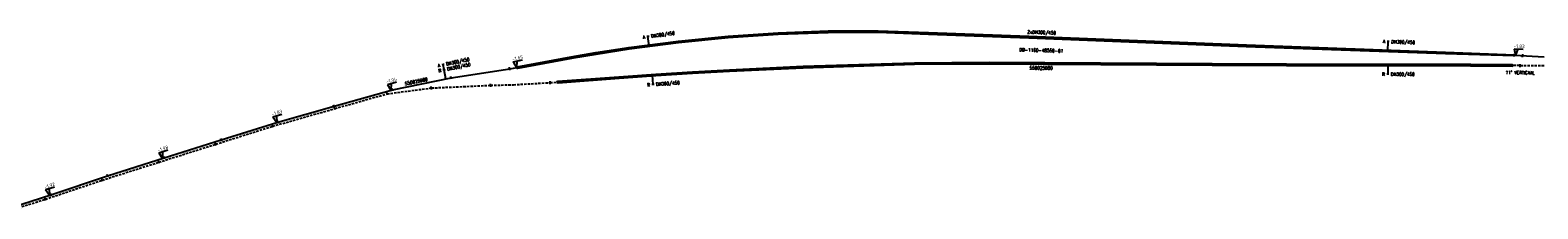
# Model space of a CAD drawing. Header units: millimetres. Extents: x 0 to 118318689, y 0 to 490460760.
# Tile 32 of 117: x 115955899 to 116360999, y 485594025 to 485641941. Entities that reach past the tile are written whole.
import ezdxf
from ezdxf.enums import TextEntityAlignment as Align

# ---------------------------------------------------------------- set-up
doc = ezdxf.new("R2010")
doc.units = ezdxf.units.MM
doc.header["$LTSCALE"] = 200
doc.linetypes.add('HIDDEN2', pattern=[4.7625, 3.175, -1.5875])
doc.layers.get('0').update_dxf_attribs({"color": 8})
for name, color, linetype in [('WT-C-mof', 7, 'Continuous'), ('WT-I-diam', 7, 'Continuous'), ('WT-I-info', 7, 'Continuous'), ('WT-I-mantelbuis', 7, 'Continuous'), ('WT-I-NAP', 7, 'Continuous'), ('WT-L-aanvoer', 6, 'Continuous'), ('WT-L-MANTELBUIS', 6, 'Continuous'), ('WT-L-retour', 6, 'HIDDEN2')]:
    doc.layers.add(name, color=color, linetype=linetype)
doc.styles.add('DIN17', font='ROMANS.SHX', dxfattribs={"width": 0.9})
doc.styles.add('ISOCP', font='ISOCP.SHX')

# ---------------------------------------------------------------- blocks, each defined once
blk = doc.blocks.new('LR-mof')
at = {"color": 0, "linetype": 'ByBlock', "lineweight": -2}
blk.add_line((0, -0.75), (0, 0.75), dxfattribs=at)
blk = doc.blocks.new('LR-DIAB2')
at = {"color": 0, "linetype": 'Continuous', "lineweight": -3}
blk.add_line((0, 5), (0, 7.8), dxfattribs=at)
at = {"color": 0, "lineweight": -3}
blk.add_line((0, 0), (0, 5), dxfattribs=at)
for points in [[(0.61, 7.8), (0, 7.8), (-0.61, 7.8)], [(0.61, 5), (0, 5), (-0.61, 5)]]:
    blk.add_lwpolyline(points, dxfattribs=at)
at = {"color": 1, "lineweight": -3, "style": 'DIN17', "width": 0.9}
for tag, p in [('*1', (-1.61, 7.8)), ('*2', (-1.61, 5.02))]:
    blk.add_attdef(tag, text='', height=1.8, dxfattribs=at).set_placement(p, align=Align.MIDDLE_RIGHT)
for tag, p in [('*11', (1.61, 7.8)), ('*12', (1.61, 5))]:
    blk.add_attdef(tag, text='', height=1.8, dxfattribs=at).set_placement(p, align=Align.MIDDLE_LEFT)
blk = doc.blocks.new('LR-hyp')
at = {"color": 7, "linetype": 'ByBlock', "lineweight": -3, "style": 'DIN17', "width": 0.9}
blk.add_attdef('*1', text='', height=1.8, dxfattribs=at).set_placement((0, 0), align=Align.MIDDLE)
at = {"color": 7, "linetype": 'ByBlock', "lineweight": -2, "style": 'DIN17', "width": 0.9, "flags": 1}
blk.add_attdef('*2', text='', height=1.8, dxfattribs=at).set_placement((0, -5), align=Align.MIDDLE)
blk = doc.blocks.new('nap1')
at = {"color": 0, "linetype": 'Continuous'}
for p, q in [((-1, 3.5), (0, 0)), ((-1, 3.5), (4, 3.5)), ((1, 3.5), (0, 0))]:
    blk.add_line(p, q, dxfattribs=at)
at = {"color": 0, "linetype": 'Continuous', "style": 'ISOCP'}
for tag, p in [('*1', (1.7, 5)), ('*2', (4, 1.5))]:
    blk.add_attdef(tag, text='', height=1.8, dxfattribs=at).set_placement(p, align=Align.MIDDLE)
blk = doc.blocks.new('LR-DIAB1')
at = {"color": 0, "lineweight": -3}
blk.add_line((0, 0), (0, 5), dxfattribs=at)
blk.add_lwpolyline([(0.61, 5), (0, 5), (-0.61, 5)], dxfattribs=at)
at = {"color": 1, "lineweight": -3, "style": 'DIN17', "width": 0.9}
blk.add_attdef('*1', text='', height=1.8, dxfattribs=at).set_placement((-1.61, 5), align=Align.MIDDLE_RIGHT)
blk.add_attdef('*11', text='', height=1.8, dxfattribs=at).set_placement((1.61, 5), align=Align.MIDDLE_LEFT)
blk = doc.blocks.new('LR-DIAO1')
at = {"color": 0, "lineweight": -3}
blk.add_line((0, 0), (0, -5), dxfattribs=at)
blk.add_lwpolyline([(0.61, -5), (0, -5), (-0.61, -5)], dxfattribs=at)
at = {"color": 1, "lineweight": -3, "style": 'DIN17', "width": 0.9}
blk.add_attdef('*1', text='', height=1.8, dxfattribs=at).set_placement((-1.61, -5), align=Align.MIDDLE_RIGHT)
blk.add_attdef('*11', text='', height=1.8, dxfattribs=at).set_placement((1.61, -5), align=Align.MIDDLE_LEFT)

msp = doc.modelspace()

# ---------------------------------------------------------------- linework, layer by layer
at = {"layer": 'WT-L-aanvoer'}
for p, q in [((116143440, 485640120), (116156850, 485641010)), ((116156850, 485641010), (116170310, 485641500)), ((116170310, 485641500), (116183780, 485641540)), ((116183780, 485641540), (116197260, 485641070)), ((116197260, 485641070), (116224240, 485640080)), ((116107960, 485635710), (116116790, 485637060)), ((116116790, 485637060), (116130090, 485638790)), ((116130090, 485638790), (116143440, 485640120)), ((116224240, 485640080), (116246720, 485639200)), ((116246720, 485639200), (116282680, 485637770)), ((116282680, 485637770), (116336190, 485635820)), ((116086754, 485631892), (116101350, 485634580)), ((116101350, 485634580), (116107960, 485635710)), ((116336190, 485635820), (116354682, 485635226)), ((116354682, 485635226), (116362660, 485634790)), ((116053253, 485625955), (116069016, 485629169)), ((116069016, 485629169), (116084770, 485631610, -1547)), ((116084770, 485631610, -1547), (116086754, 485631892, -1645)), ((116037546, 485621532), (116053253, 485625955)), ((116022480, 485617289), (116037546, 485621532)), ((116007248, 485612518), (116022480, 485617289)), ((115991928, 485607677), (116007248, 485612518)), ((115976701, 485602865), (115991928, 485607677)), ((115961491, 485597781), (115976701, 485602865)), ((115950860, 485594391), (115961491, 485597781))]:
    msp.add_line(p, q, dxfattribs=at)
at = {"layer": 'WT-L-MANTELBUIS'}
for points in [[(116354677, 485635101), (116336181, 485635570), (116282670, 485637520), (116246710, 485638950), (116224231, 485639830), (116197251, 485640820), (116183776, 485641290), (116170315, 485641250), (116156863, 485640760), (116143461, 485639871), (116130119, 485638542), (116116825, 485636812), (116108000, 485635463), (116101394, 485634334), (116086874, 485631660), (116086783, 485632152), (116101306, 485634826), (116107920, 485635957), (116116755, 485637308), (116130061, 485639038), (116143419, 485640369), (116156837, 485641260), (116170305, 485641750), (116183784, 485641790), (116197269, 485641320), (116224249, 485640330), (116246730, 485639450), (116282690, 485638020), (116336199, 485636070), (116354687, 485635350)], [(116354068, 485632206), (116342948, 485632330), (116323270, 485632370), (116293499, 485632400), (116273529, 485632470), (116213540, 485632820), (116193555, 485632730), (116163640, 485631780), (116143803, 485630850), (116133905, 485630290), (116124007, 485629671), (116114118, 485628961), (116097749, 485627741), (116097712, 485628239), (116114082, 485629459), (116123973, 485630169), (116133875, 485630790), (116143777, 485631350), (116163620, 485632280), (116193545, 485633230), (116213540, 485633320), (116273531, 485632970), (116293501, 485632900), (116323270, 485632870), (116342952, 485632830), (116354074, 485632706)]]:
    msp.add_lwpolyline(points, close=True, dxfattribs=at)
at = {"layer": 'WT-L-retour'}
for p, q in [((116193550, 485632980), (116163630, 485632030)), ((116213540, 485633070), (116193550, 485632980)), ((116273530, 485632720), (116213540, 485633070)), ((116114100, 485629210), (116097651, 485627984)), ((116123990, 485629920), (116114100, 485629210)), ((116133890, 485630540), (116123990, 485629920)), ((116143790, 485631100), (116133890, 485630540)), ((116163630, 485632030), (116143790, 485631100)), ((116293500, 485632650), (116273530, 485632720)), ((116323270, 485632620), (116293500, 485632650)), ((116342950, 485632580), (116323270, 485632620)), ((116354090, 485632450), (116342950, 485632580)), ((116362660, 485632350), (116354090, 485632450)), ((116037781, 485620923), (116051811, 485624873)), ((116051811, 485624873), (116063719, 485626442)), ((116063719, 485626442), (116079618, 485627163, -1881)), ((116079618, 485627163, -1881), (116085775, 485627326, -1239)), ((116085775, 485627326, -1239), (116095640, 485627873, -210)), ((116095640, 485627873, -210), (116097651, 485627984)), ((116021015, 485616173), (116037781, 485620923)), ((116005758, 485611366), (116021015, 485616173)), ((115990467, 485606533), (116005758, 485611366)), ((115975242, 485601706), (115990467, 485606533)), ((115959990, 485596607), (115975242, 485601706)), ((115951868, 485594025), (115959990, 485596607))]:
    msp.add_line(p, q, dxfattribs=at)

# ---------------------------------------------------------------- block references
at = {"layer": 'WT-C-mof', "linetype": 'Continuous'}
for p, xscale, yscale, zscale, rotation in [((116354090, 485632450), 500, 500, 500, 359.3314), ((116354695, 485635225), 500, 500, 500, 356.8751999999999), ((116356900, 485635104), 500, 500, 500, 356.8751999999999), ((116069009, 485629167), 500, 500, 500, 11.5249), ((116084770, 485631610), 500, 500, 500, 8.8073), ((116086754, 485631892), 500.0000000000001, 500.0000000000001, 500.0000000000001, 8.106775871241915), ((116356208, 485632425), 500, 500, 500, 359.3314), ((116051811, 485624873), 500, 500, 500, 15.726), ((116053253, 485625955), 500, 500, 500, 15.726), ((116063719, 485626442), 500, 500, 500, 7.5049), ((116079617, 485627163), 500, 500, 500, 2.595), ((116095640, 485627873), 500, 500, 500, 3.170558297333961), ((116097651, 485627984), 500, 500, 500, 3.170558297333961), ((116037546, 485621532), 500, 500, 500, 15.7298), ((116037781, 485620923), 500, 500, 500, 15.726), ((116022480, 485617289), 500, 500, 500, 15.7298), ((116007248, 485612518), 500, 500, 500, 17.485), ((116021015, 485616173), 500, 500, 500, 17.485), ((116005758, 485611366), 500, 500, 500, 17.5412), ((115990467, 485606533), 500, 500, 500, 17.5364), ((115991928, 485607677), 500, 500, 500, 17.5412), ((115975242, 485601706), 500, 500, 500, 18.5363), ((115976701, 485602865), 500, 500, 500, 17.5364), ((115959990, 485596607), 500, 500, 500, 17.6369), ((115961491, 485597781), 500, 500, 500, 18.5363)]:
    msp.add_blockref('LR-mof', p, dxfattribs=dict(at, xscale=xscale, yscale=yscale, zscale=zscale, rotation=rotation))
at = {"layer": 'WT-I-diam', "linetype": 'Continuous', "xscale": 500, "yscale": 500, "zscale": 500}
for name, p, rotation, values in [('LR-DIAB1', (116122228, 485637767), 7.411148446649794, {'*1': 'A', '*11': 'DN300/450'}), ('LR-DIAB1', (116320690, 485636395), 357.9129629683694, {'*1': 'A', '*11': 'DN300/450'}), ('LR-DIAB2', (116067616, 485628883), 11.5249058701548, {'*1': 'A', '*11': 'DN300/450', '*2': 'R', '*12': 'DN300/450'}), ('LR-DIAO1', (116123045, 485629852), 4.106201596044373, {'*1': 'R', '*11': 'DN300/450'}), ('LR-DIAO1', (116320686, 485632623), 359.9422615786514, {'*1': 'R', '*11': 'DN300/450'})]:
    msp.add_blockref(name, p, dxfattribs=dict(at, rotation=rotation)).add_auto_attribs(values)
at = {"layer": 'WT-I-info', "linetype": 'Continuous'}
ref = msp.add_blockref('LR-hyp', (116227569, 485636539), dxfattribs=dict(at, xscale=500, yscale=500, zscale=500, rotation=358.2583508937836))
ref.add_attrib('*1', 'DB-1160-48550-01', dxfattribs={"layer": '0', "color": 0, "linetype": 'ByBlock', "lineweight": -3, "height": 900, "rotation": 358.25835, "style": 'DIN17', "width": 0.9}).set_placement((116227569, 485636539), align=Align.MIDDLE)
ref = msp.add_blockref('LR-hyp', (116059633, 485628181), dxfattribs=dict(at, xscale=500, yscale=500, zscale=500, rotation=11.5249))
ref.add_attrib('*1', '550025980', dxfattribs={"layer": '0', "color": 0, "linetype": 'ByBlock', "lineweight": -3, "height": 900, "rotation": 11.5249, "style": 'DIN17', "width": 0.9}).set_placement((116059633, 485628181), align=Align.MIDDLE)
ref = msp.add_blockref('LR-hyp', (116227541, 485631800), dxfattribs=dict(at, xscale=500.0000000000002, yscale=500.0000000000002, zscale=500.0000000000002, rotation=357.7582))
ref.add_attrib('*1', '550025980', dxfattribs={"layer": '0', "color": 0, "linetype": 'ByBlock', "lineweight": -3, "height": 900, "rotation": 359.66572, "style": 'DIN17', "width": 0.9}).set_placement((116227541, 485631800), align=Align.MIDDLE)
at = {"layer": 'WT-I-NAP', "linetype": 'Continuous'}
ref = msp.add_blockref('nap1', (116354996, 485635208), dxfattribs=dict(at, xscale=500, yscale=500, zscale=500, rotation=356.8752180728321))
ref.add_attrib('*1', '-1.83', dxfattribs={"layer": '0', "color": 1, "linetype": 'Continuous', "height": 900, "rotation": 356.87522, "style": 'ISOCP'}).set_placement((116355982, 485637658), align=Align.MIDDLE)
ref = msp.add_blockref('nap1', (116086549, 485631863), dxfattribs=dict(at, xscale=500, yscale=500, zscale=500, rotation=11.7947282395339))
ref.add_attrib('*1', '-1.65', dxfattribs={"layer": '0', "color": 1, "linetype": 'Continuous', "height": 900, "rotation": 11.79473, "style": 'ISOCP'}).set_placement((116086870, 485634484), align=Align.MIDDLE)
ref = msp.add_blockref('nap1', (116052848, 485625841), dxfattribs=dict(at, xscale=500, yscale=500, zscale=500, rotation=15.72601281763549))
ref.add_attrib('*1', '-1.94', dxfattribs={"layer": '0', "color": 1, "linetype": 'Continuous', "height": 900, "rotation": 15.72601, "style": 'ISOCP'}).set_placement((116052989, 485628478), align=Align.MIDDLE)
ref = msp.add_blockref('nap1', (116022144, 485617183), dxfattribs=dict(at, xscale=500, yscale=500, zscale=500, rotation=17.3904558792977))
ref.add_attrib('*1', '-1.83', dxfattribs={"layer": '0', "color": 1, "linetype": 'Continuous', "height": 900, "rotation": 17.39046, "style": 'ISOCP'}).set_placement((116022208, 485619823), align=Align.MIDDLE)
ref = msp.add_blockref('nap1', (115991494, 485607540), dxfattribs=dict(at, xscale=500, yscale=500, zscale=500, rotation=17.53669718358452))
ref.add_attrib('*1', '-1.98', dxfattribs={"layer": '0', "color": 1, "linetype": 'Continuous', "height": 900, "rotation": 17.5367, "style": 'ISOCP'}).set_placement((115991552, 485610180), align=Align.MIDDLE)
ref = msp.add_blockref('nap1', (115961069, 485597647), dxfattribs=dict(at, xscale=500, yscale=500, zscale=500, rotation=17.68682817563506))
ref.add_attrib('*1', '-1.92', dxfattribs={"layer": '0', "color": 1, "linetype": 'Continuous', "height": 900, "rotation": 17.68683, "style": 'ISOCP'}).set_placement((115961120, 485600287), align=Align.MIDDLE)

# ---------------------------------------------------------------- texts
at = {"layer": 'WT-I-info', "style": 'DIN17', "width": 0.9}
msp.add_text('11%%d VERTICAAL', height=900, rotation=359.18186, dxfattribs=at).set_placement((116352321, 485630162))
at = {"layer": 'WT-I-mantelbuis', "style": 'DIN17', "width": 0.9}
msp.add_text('2xDN300/450', height=900, rotation=357.75825, dxfattribs=at).set_placement((116227659, 485640899), align=Align.CENTER)

doc.saveas('drawing.dxf')
